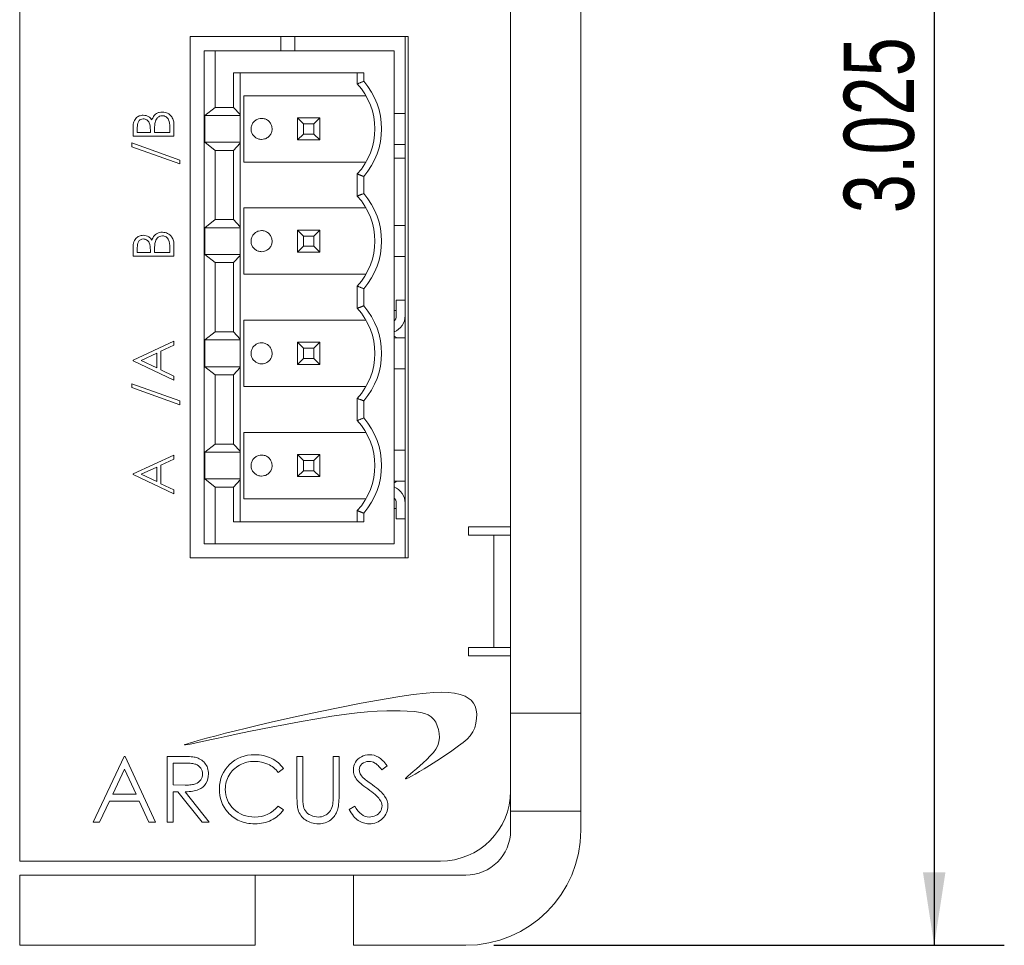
# Model space of a CAD drawing. Header units: inches. Extents: x 0.2 to 16.3, y 0.2 to 11.5.
# Tile 7 of 15: x 8.6 to 10.4, y 5.1 to 6.8. Entities that reach past the tile are written whole.
import ezdxf

# ---------------------------------------------------------------- set-up
doc = ezdxf.new("R2010")
doc.units = ezdxf.units.IN
doc.header["$MEASUREMENT"] = 0
doc.layers.add('FORMAT', color=7, linetype='Continuous')
doc.styles.add('SLDTEXTSTYLE0', font='TXT', dxfattribs={"width": 0.75})
doc.dimstyles.new('SLDDIMSTYLE0', dxfattribs={"dimtxt": 0.125, "dimasz": 0.13, "dimexe": 0, "dimexo": 0.0625, "dimgap": 0.03125, "dimtad": 2, "dimdec": 3, "dimzin": 12, "dimdsep": 46, "dimtxsty": 'Standard', "dimsah": 1, "dimcen": 0.09, "dimadec": 0, "dimazin": 0, "dimtfac": 1, "dimtdec": 3, "dimtofl": 0, "dimtmove": 0, "dimatfit": 3, "dimfxl": 0, "dimtolj": 1, "dimtzin": 12, "dimarcsym": 0})

# ---------------------------------------------------------------- blocks, each defined once
blk = doc.blocks.new('*D13')
at = {"layer": 'FORMAT'}
for p, q in [((9.6523, 8.1634), (10.3573, 8.1634)), ((10.2323, 8.1634), (10.2323, 5.1384)), ((9.4473, 5.1384), (10.3573, 5.1384))]:
    blk.add_line(p, q, dxfattribs=at)
for points in [[(10.2323, 8.1634), (10.2123, 8.0334), (10.2523, 8.0334)], [(10.2323, 5.1384), (10.2523, 5.2684), (10.2123, 5.2684)]]:
    blk.add_solid(points, dxfattribs=at)
at = {"layer": 'FORMAT', "insert": (10.0711, 6.4431), "char_height": 0.125, "attachment_point": 1, "rotation": 90, "style": 'SLDTEXTSTYLE0'}
blk.add_mtext('3.025', dxfattribs=at)

msp = doc.modelspace()

# ---------------------------------------------------------------- linework, layer by layer
at = {"color": 7, "linetype": 'Continuous', "lineweight": 15}
for p, q in [((8.6023, 5.2884), (8.6023, 8.0884)), ((9.4773, 5.5524), (9.4773, 7.7784)), ((9.6023, 5.5524), (9.6023, 7.7784)), ((8.9061, 6.7578), (9.2946, 6.7578)), ((8.9061, 5.829), (8.9061, 6.7578)), ((9.0675, 6.7328), (9.0675, 6.7578)), ((9.0925, 6.7328), (9.0925, 6.7578)), ((9.2893, 5.829), (9.2893, 6.7578)), ((9.2946, 6.7578), (9.2946, 5.829)), ((8.9311, 6.7328), (8.9311, 5.854)), ((8.9507, 6.7328), (8.9311, 6.7328)), ((8.9507, 6.7328), (8.9507, 6.6318)), ((9.2696, 6.7328), (8.9507, 6.7328)), ((9.2696, 6.7328), (9.2696, 5.854)), ((8.9832, 6.6934), (9.2157, 6.6934)), ((8.9832, 6.6934), (8.9832, 6.6318)), ((8.9955, 6.6934), (8.9955, 6.6188)), ((9.2039, 6.6737), (9.2039, 6.6934)), ((9.2157, 6.6934), (9.2157, 6.6782)), ((9.2196, 6.6525), (9.0019, 6.6525)), ((9.0019, 6.6525), (9.0019, 6.5343)), ((8.9321, 6.6172), (8.9507, 6.6318)), ((8.9321, 6.5696), (8.9321, 6.6172)), ((8.9955, 6.6172), (8.9321, 6.6172)), ((8.9507, 6.6318), (8.9832, 6.6318)), ((8.9832, 6.6318), (8.9955, 6.6188)), ((8.9955, 6.6188), (8.9955, 6.6172)), ((8.9955, 6.6172), (8.9955, 6.5696)), ((8.8773, 6.6002), (8.8773, 6.5805)), ((9.0976, 6.6131), (9.1081, 6.6025)), ((9.0976, 6.6131), (9.0976, 6.5737)), ((9.0976, 6.6131), (9.137, 6.6131)), ((9.1081, 6.6025), (9.1081, 6.5843)), ((9.1264, 6.6025), (9.1081, 6.6025)), ((9.137, 6.6131), (9.1264, 6.6025)), ((9.1264, 6.5843), (9.1264, 6.6025)), ((9.137, 6.6131), (9.137, 6.5737)), ((8.8044, 6.5805), (8.8044, 6.5947)), ((8.8119, 6.5959), (8.8119, 6.587)), ((8.8119, 6.587), (8.8352, 6.587)), ((8.8352, 6.587), (8.8352, 6.5914)), ((8.8427, 6.5913), (8.8427, 6.587)), ((8.8427, 6.587), (8.8698, 6.587)), ((8.8698, 6.587), (8.8698, 6.5963)), ((9.0976, 6.5737), (9.1081, 6.5843)), ((9.1081, 6.5843), (9.1264, 6.5843)), ((9.1264, 6.5843), (9.137, 6.5737)), ((8.8025, 6.5683), (8.8876, 6.5378)), ((8.8025, 6.5614), (8.8025, 6.5683)), ((8.8773, 6.5805), (8.8044, 6.5805)), ((8.9507, 6.555), (8.9321, 6.5696)), ((8.9955, 6.5696), (8.9321, 6.5696)), ((8.9955, 6.568), (8.9832, 6.555)), ((8.9955, 6.5696), (8.9955, 6.568)), ((8.9955, 6.568), (8.9955, 6.4188)), ((9.137, 6.5737), (9.0976, 6.5737)), ((8.8876, 6.5309), (8.8025, 6.5614)), ((8.9507, 6.4318), (8.9507, 6.555)), ((8.9832, 6.555), (8.9507, 6.555)), ((8.9832, 6.4318), (8.9832, 6.555)), ((8.8876, 6.5378), (8.8876, 6.5309)), ((9.0019, 6.5343), (9.2196, 6.5343)), ((9.2893, 6.541), (9.2696, 6.541)), ((9.2039, 6.4737), (9.2039, 6.5131)), ((9.2157, 6.5086), (9.2157, 6.4782)), ((9.2196, 6.4525), (9.0019, 6.4525)), ((9.0019, 6.4525), (9.0019, 6.3343)), ((8.9321, 6.4172), (8.9507, 6.4318)), ((8.9507, 6.4318), (8.9832, 6.4318)), ((8.9832, 6.4318), (8.9955, 6.4188)), ((8.9321, 6.3696), (8.9321, 6.4172)), ((8.9955, 6.4172), (8.9321, 6.4172)), ((8.9955, 6.4188), (8.9955, 6.4172)), ((8.9955, 6.4172), (8.9955, 6.3696)), ((9.1081, 6.4025), (9.0976, 6.4131)), ((9.0976, 6.4131), (9.0976, 6.3737)), ((9.137, 6.4131), (9.0976, 6.4131)), ((9.137, 6.4131), (9.1264, 6.4025)), ((9.137, 6.3737), (9.137, 6.4131)), ((9.1081, 6.4025), (9.1081, 6.3843)), ((9.1264, 6.4025), (9.1081, 6.4025)), ((9.1264, 6.4025), (9.1264, 6.3843)), ((8.8044, 6.3664), (8.8044, 6.3806)), ((8.8119, 6.3818), (8.8119, 6.3729)), ((8.8119, 6.3729), (8.8352, 6.3729)), ((8.8352, 6.3729), (8.8352, 6.3773)), ((8.8427, 6.3773), (8.8427, 6.3729)), ((8.8427, 6.3729), (8.8698, 6.3729)), ((8.8698, 6.3729), (8.8698, 6.3822)), ((8.8773, 6.3861), (8.8773, 6.3664)), ((9.1081, 6.3843), (9.0976, 6.3737)), ((9.0976, 6.3737), (9.137, 6.3737)), ((9.1081, 6.3843), (9.1264, 6.3843)), ((9.1264, 6.3843), (9.137, 6.3737)), ((8.8773, 6.3664), (8.8044, 6.3664)), ((8.9507, 6.355), (8.9321, 6.3696)), ((8.9955, 6.3696), (8.9321, 6.3696)), ((8.9507, 6.2318), (8.9507, 6.355)), ((8.9832, 6.355), (8.9507, 6.355)), ((8.9955, 6.368), (8.9832, 6.355)), ((8.9832, 6.2318), (8.9832, 6.355)), ((8.9955, 6.3696), (8.9955, 6.368)), ((8.9955, 6.368), (8.9955, 6.2188)), ((9.0019, 6.3343), (9.2196, 6.3343)), ((9.2039, 6.2737), (9.2039, 6.3131)), ((9.2157, 6.3086), (9.2157, 6.2782)), ((9.2736, 6.2607), (9.2736, 6.2883)), ((9.2736, 6.2883), (9.2893, 6.2883)), ((9.2696, 6.27), (9.2736, 6.27)), ((9.2196, 6.2525), (9.0019, 6.2525)), ((9.0019, 6.2525), (9.0019, 6.1343)), ((8.9321, 6.2172), (8.9507, 6.2318)), ((8.9507, 6.2318), (8.9832, 6.2318)), ((8.9832, 6.2318), (8.9955, 6.2188)), ((8.8044, 6.1813), (8.8773, 6.2149)), ((8.8773, 6.2149), (8.8773, 6.2078)), ((8.9321, 6.1696), (8.9321, 6.2172)), ((8.9955, 6.2172), (8.9321, 6.2172)), ((8.9955, 6.2188), (8.9955, 6.2172)), ((8.9955, 6.2172), (8.9955, 6.1696)), ((9.0976, 6.2131), (9.1081, 6.2025)), ((9.0976, 6.2131), (9.0976, 6.1737)), ((9.137, 6.2131), (9.0976, 6.2131)), ((9.137, 6.2131), (9.1264, 6.2025)), ((9.137, 6.1737), (9.137, 6.2131)), ((8.8773, 6.2078), (8.8539, 6.197)), ((8.8539, 6.197), (8.8539, 6.164)), ((9.1081, 6.2025), (9.1081, 6.1843)), ((9.1264, 6.2025), (9.1081, 6.2025)), ((9.1264, 6.1843), (9.1264, 6.2025)), ((8.8044, 6.1803), (8.8044, 6.1813)), ((8.8773, 6.1458), (8.8044, 6.1803)), ((8.8465, 6.1936), (8.8186, 6.1807)), ((8.8186, 6.1807), (8.8465, 6.1675)), ((8.8465, 6.1675), (8.8465, 6.1936)), ((9.1081, 6.1843), (9.0976, 6.1737)), ((9.1081, 6.1843), (9.1264, 6.1843)), ((9.1264, 6.1843), (9.137, 6.1737)), ((8.8539, 6.164), (8.8773, 6.1529)), ((8.9507, 6.155), (8.9321, 6.1696)), ((8.9955, 6.1696), (8.9321, 6.1696)), ((8.9955, 6.168), (8.9832, 6.155)), ((8.9955, 6.1696), (8.9955, 6.168)), ((8.9955, 6.168), (8.9955, 6.0188)), ((9.0976, 6.1737), (9.137, 6.1737)), ((8.8773, 6.1529), (8.8773, 6.1458)), ((8.9507, 6.0318), (8.9507, 6.155)), ((8.9832, 6.155), (8.9507, 6.155)), ((8.9832, 6.0318), (8.9832, 6.155)), ((8.8025, 6.1392), (8.8876, 6.1087)), ((8.8025, 6.1323), (8.8025, 6.1392)), ((8.8876, 6.1018), (8.8025, 6.1323)), ((9.0019, 6.1343), (9.2196, 6.1343)), ((8.8876, 6.1087), (8.8876, 6.1018)), ((9.2039, 6.0737), (9.2039, 6.1131)), ((9.2157, 6.1086), (9.2157, 6.0782)), ((9.2196, 6.0525), (9.0019, 6.0525)), ((9.0019, 6.0525), (9.0019, 5.9343)), ((8.9321, 6.0172), (8.9507, 6.0318)), ((8.9507, 6.0318), (8.9832, 6.0318)), ((8.9832, 6.0318), (8.9955, 6.0188)), ((8.8044, 5.9784), (8.8773, 6.0121)), ((8.8773, 6.005), (8.8539, 5.9942)), ((8.8773, 6.0121), (8.8773, 6.005)), ((8.9321, 5.9696), (8.9321, 6.0172)), ((8.9321, 6.0172), (8.9955, 6.0172)), ((8.9955, 6.0188), (8.9955, 6.0172)), ((8.9955, 6.0172), (8.9955, 5.9696)), ((9.0976, 6.0131), (9.1081, 6.0025)), ((9.0976, 6.0131), (9.0976, 5.9737)), ((9.137, 6.0131), (9.0976, 6.0131)), ((9.1081, 6.0025), (9.1081, 5.9843)), ((9.1264, 6.0025), (9.1081, 6.0025)), ((9.137, 6.0131), (9.1264, 6.0025)), ((9.1264, 5.9843), (9.1264, 6.0025)), ((9.137, 5.9737), (9.137, 6.0131)), ((8.8465, 5.9907), (8.8186, 5.9779)), ((8.8465, 5.9647), (8.8465, 5.9907)), ((8.8539, 5.9942), (8.8539, 5.9611)), ((8.8044, 5.9775), (8.8044, 5.9784)), ((8.8773, 5.9429), (8.8044, 5.9775)), ((8.8186, 5.9779), (8.8465, 5.9647)), ((8.9507, 5.955), (8.9321, 5.9696)), ((8.9321, 5.9696), (8.9955, 5.9696)), ((8.9955, 5.968), (8.9832, 5.955)), ((8.9955, 5.9696), (8.9955, 5.968)), ((8.9955, 5.968), (8.9955, 5.8934)), ((9.1081, 5.9843), (9.0976, 5.9737)), ((9.137, 5.9737), (9.0976, 5.9737)), ((9.1081, 5.9843), (9.1264, 5.9843)), ((9.1264, 5.9843), (9.137, 5.9737)), ((8.8539, 5.9611), (8.8773, 5.95)), ((8.8773, 5.95), (8.8773, 5.9429)), ((8.9507, 5.955), (8.9507, 5.854)), ((8.9832, 5.955), (8.9507, 5.955)), ((8.9832, 5.955), (8.9832, 5.8934)), ((9.0019, 5.9343), (9.2196, 5.9343)), ((9.2736, 5.9168), (9.2696, 5.9168)), ((9.2736, 5.8985), (9.2736, 5.9261)), ((9.2039, 5.8934), (9.2039, 5.9131)), ((9.2157, 5.9086), (9.2157, 5.8934)), ((9.2893, 5.8985), (9.2736, 5.8985)), ((9.2157, 5.8934), (8.9832, 5.8934)), ((9.4023, 5.8844), (9.4773, 5.8844)), ((9.4023, 5.8694), (9.4023, 5.8844)), ((9.4173, 5.8694), (9.4023, 5.8694)), ((9.4173, 5.8694), (9.4473, 5.8694)), ((9.4473, 5.8694), (9.4773, 5.8694)), ((9.4473, 5.6694), (9.4473, 5.8694)), ((9.4773, 5.6694), (9.4773, 5.8694)), ((8.9311, 5.854), (8.9507, 5.854)), ((9.2696, 5.854), (8.9507, 5.854)), ((9.2946, 5.829), (8.9061, 5.829)), ((9.4023, 5.6544), (9.4023, 5.6694)), ((9.4023, 5.6694), (9.4173, 5.6694)), ((9.4473, 5.6694), (9.4173, 5.6694)), ((9.4473, 5.6694), (9.4773, 5.6694)), ((9.4773, 5.6544), (9.4023, 5.6544)), ((9.2798, 5.5817), (9.2553, 5.5777)), ((9.3037, 5.5853), (9.2798, 5.5817)), ((9.3266, 5.5879), (9.3037, 5.5853)), ((9.3405, 5.589), (9.3266, 5.5879)), ((9.3536, 5.5894), (9.3405, 5.589)), ((9.3659, 5.589), (9.3536, 5.5894)), ((9.3771, 5.5878), (9.3659, 5.589)), ((9.3873, 5.5856), (9.3771, 5.5878)), ((9.3961, 5.5823), (9.3873, 5.5856)), ((9.4019, 5.579), (9.3961, 5.5823)), ((9.2112, 5.5697), (9.1672, 5.5612)), ((9.2553, 5.5777), (9.2112, 5.5697)), ((9.4069, 5.575), (9.4019, 5.579)), ((9.4109, 5.5702), (9.4069, 5.575)), ((9.414, 5.5646), (9.4109, 5.5702)), ((9.416, 5.558), (9.414, 5.5646)), ((9.0987, 5.5468), (9.0742, 5.5414)), ((9.1239, 5.5523), (9.0987, 5.5468)), ((9.1672, 5.5612), (9.1239, 5.5523)), ((9.1317, 5.5423), (9.1588, 5.5466)), ((9.1588, 5.5466), (9.1848, 5.5503)), ((9.1848, 5.5503), (9.204, 5.5527)), ((9.204, 5.5527), (9.2222, 5.5544)), ((9.2222, 5.5544), (9.2396, 5.5557)), ((9.2396, 5.5557), (9.2567, 5.5563)), ((9.2567, 5.5563), (9.2685, 5.5564)), ((9.2685, 5.5564), (9.2805, 5.5563)), ((9.2805, 5.5563), (9.2927, 5.5559)), ((9.2927, 5.5559), (9.3052, 5.5551)), ((9.3052, 5.5551), (9.3171, 5.5534)), ((9.3171, 5.5534), (9.324, 5.5517)), ((9.324, 5.5517), (9.3302, 5.5492)), ((9.3302, 5.5492), (9.3357, 5.5457)), ((9.3357, 5.5457), (9.3406, 5.5408)), ((9.4169, 5.5506), (9.416, 5.558)), ((9.4168, 5.5425), (9.4169, 5.5506)), ((9.6023, 5.5524), (9.4773, 5.5524)), ((9.4773, 5.3774), (9.4773, 5.5524)), ((9.6023, 5.3774), (9.6023, 5.5524)), ((9.0281, 5.5307), (9.0068, 5.5256)), ((9.0506, 5.536), (9.0281, 5.5307)), ((9.0742, 5.5414), (9.0506, 5.536)), ((9.0537, 5.5279), (9.0759, 5.5322)), ((9.0759, 5.5322), (9.1039, 5.5374)), ((9.1039, 5.5374), (9.1317, 5.5423)), ((9.3406, 5.5408), (9.3438, 5.5358)), ((9.3438, 5.5358), (9.3466, 5.5297)), ((9.3466, 5.5297), (9.3486, 5.5228)), ((9.4134, 5.5262), (9.4156, 5.5342)), ((9.4156, 5.5342), (9.4168, 5.5425)), ((8.9526, 5.512), (8.9379, 5.5082)), ((8.9691, 5.5162), (8.9526, 5.512)), ((8.9559, 5.5075), (8.9721, 5.511)), ((8.9872, 5.5208), (8.9691, 5.5162)), ((8.9721, 5.511), (8.9909, 5.515)), ((9.0068, 5.5256), (8.9872, 5.5208)), ((8.9909, 5.515), (9.0109, 5.5192)), ((9.0109, 5.5192), (9.0319, 5.5235)), ((9.0319, 5.5235), (9.0537, 5.5279)), ((9.3486, 5.5228), (9.3499, 5.5157)), ((9.3499, 5.5157), (9.3504, 5.5088)), ((9.3996, 5.5058), (9.4054, 5.512)), ((9.4054, 5.512), (9.4101, 5.5189)), ((9.4101, 5.5189), (9.4134, 5.5262)), ((8.8963, 5.4958), (8.8962, 5.4957)), ((8.8962, 5.4957), (8.8962, 5.4956)), ((8.8962, 5.4956), (8.8962, 5.4955)), ((8.8962, 5.4955), (8.8965, 5.4955)), ((8.8966, 5.496), (8.8963, 5.4958)), ((8.8965, 5.4955), (8.8969, 5.4955)), ((8.8978, 5.4965), (8.8966, 5.496)), ((8.8969, 5.4955), (8.8981, 5.4956)), ((8.8996, 5.4971), (8.8978, 5.4965)), ((8.8981, 5.4956), (8.9013, 5.4961)), ((8.9028, 5.4982), (8.8996, 5.4971)), ((8.9013, 5.4961), (8.906, 5.497)), ((8.907, 5.4995), (8.9028, 5.4982)), ((8.906, 5.497), (8.9121, 5.4982)), ((8.913, 5.5013), (8.907, 5.4995)), ((8.9121, 5.4982), (8.9195, 5.4997)), ((8.9202, 5.5033), (8.913, 5.5013)), ((8.9195, 5.4997), (8.9282, 5.5016)), ((8.9285, 5.5056), (8.9202, 5.5033)), ((8.9282, 5.5016), (8.9412, 5.5044)), ((8.9379, 5.5082), (8.9285, 5.5056)), ((8.9412, 5.5044), (8.9559, 5.5075)), ((9.3474, 5.4943), (9.3441, 5.4881)), ((9.3496, 5.5011), (9.3474, 5.4943)), ((9.3504, 5.5088), (9.3496, 5.5011)), ((9.3725, 5.4852), (9.3844, 5.4937)), ((9.3844, 5.4937), (9.3926, 5.4998)), ((9.3926, 5.4998), (9.3996, 5.5058)), ((9.0023, 5.4757), (8.9966, 5.4737)), ((9.0084, 5.477), (9.0023, 5.4757)), ((9.0147, 5.4778), (9.0084, 5.477)), ((9.0214, 5.4781), (9.0147, 5.4778)), ((9.0254, 5.478), (9.0214, 5.4781)), ((9.0293, 5.4777), (9.0254, 5.478)), ((9.0332, 5.4772), (9.0293, 5.4777)), ((9.0369, 5.4765), (9.0332, 5.4772)), ((9.0405, 5.4756), (9.0369, 5.4765)), ((9.0441, 5.4745), (9.0405, 5.4756)), ((9.2147, 5.4761), (9.2113, 5.4745)), ((9.2183, 5.4772), (9.2147, 5.4761)), ((9.2221, 5.4779), (9.2183, 5.4772)), ((9.226, 5.4781), (9.2221, 5.4779)), ((9.2301, 5.4779), (9.226, 5.4781)), ((9.2341, 5.4771), (9.2301, 5.4779)), ((9.2379, 5.4757), (9.2341, 5.4771)), ((9.2417, 5.4739), (9.2379, 5.4757)), ((9.3342, 5.476), (9.328, 5.4698)), ((9.3396, 5.482), (9.3342, 5.476)), ((9.3441, 5.4881), (9.3396, 5.482)), ((9.346, 5.4674), (9.3595, 5.4763)), ((9.3595, 5.4763), (9.3725, 5.4852)), ((8.7887, 5.4751), (8.7331, 5.358)), ((8.7902, 5.4751), (8.7887, 5.4751)), ((8.8442, 5.358), (8.7902, 5.4751)), ((8.8887, 5.4751), (8.8652, 5.4751)), ((8.8652, 5.4751), (8.8652, 5.358)), ((8.8757, 5.4631), (8.8757, 5.4241)), ((8.8977, 5.4631), (8.8757, 5.4631)), ((8.8934, 5.4751), (8.8887, 5.4751)), ((8.8977, 5.475), (8.8934, 5.4751)), ((8.9016, 5.4749), (8.8977, 5.475)), ((8.9008, 5.4631), (8.8977, 5.4631)), ((8.9036, 5.463), (8.9008, 5.4631)), ((8.9051, 5.4747), (8.9016, 5.4749)), ((8.9063, 5.4628), (8.9036, 5.463)), ((8.9082, 5.4745), (8.9051, 5.4747)), ((8.9087, 5.4626), (8.9063, 5.4628)), ((8.9109, 5.4742), (8.9082, 5.4745)), ((8.9108, 5.4623), (8.9087, 5.4626)), ((8.9128, 5.462), (8.9108, 5.4623)), ((8.9133, 5.4739), (8.9109, 5.4742)), ((8.9145, 5.4615), (8.9128, 5.462)), ((8.9152, 5.4735), (8.9133, 5.4739)), ((8.916, 5.4611), (8.9145, 5.4615)), ((8.9178, 5.4729), (8.9152, 5.4735)), ((8.9186, 5.4599), (8.916, 5.4611)), ((8.9202, 5.472), (8.9178, 5.4729)), ((8.921, 5.4584), (8.9186, 5.4599)), ((8.9225, 5.471), (8.9202, 5.472)), ((8.9231, 5.4565), (8.921, 5.4584)), ((8.9247, 5.4698), (8.9225, 5.471)), ((8.9268, 5.4684), (8.9247, 5.4698)), ((8.9287, 5.4668), (8.9268, 5.4684)), ((8.9306, 5.4651), (8.9287, 5.4668)), ((8.9322, 5.4632), (8.9306, 5.4651)), ((8.9338, 5.4612), (8.9322, 5.4632)), ((8.9351, 5.459), (8.9338, 5.4612)), ((8.9363, 5.4568), (8.9351, 5.459)), ((8.9763, 5.4606), (8.9721, 5.456)), ((8.981, 5.4647), (8.9763, 5.4606)), ((8.9859, 5.4683), (8.981, 5.4647)), ((8.9911, 5.4713), (8.9859, 5.4683)), ((8.9966, 5.4737), (8.9911, 5.4713)), ((8.9914, 5.4577), (8.9943, 5.4595)), ((8.9943, 5.4595), (8.9974, 5.461)), ((8.9974, 5.461), (9.0005, 5.4624)), ((9.0005, 5.4624), (9.0037, 5.4635)), ((9.0037, 5.4635), (9.007, 5.4645)), ((9.007, 5.4645), (9.0103, 5.4652)), ((9.0103, 5.4652), (9.0137, 5.4657)), ((9.0137, 5.4657), (9.0172, 5.466)), ((9.0172, 5.466), (9.0207, 5.4661)), ((9.0207, 5.4661), (9.0271, 5.4658)), ((9.0271, 5.4658), (9.0332, 5.4649)), ((9.0332, 5.4649), (9.039, 5.4633)), ((9.039, 5.4633), (9.0446, 5.4611)), ((9.0475, 5.4732), (9.0441, 5.4745)), ((9.0446, 5.4611), (9.0473, 5.4598)), ((9.0473, 5.4598), (9.0499, 5.4584)), ((9.0508, 5.4717), (9.0475, 5.4732)), ((9.0499, 5.4584), (9.0523, 5.4568)), ((9.0541, 5.47), (9.0508, 5.4717)), ((9.0571, 5.4681), (9.0541, 5.47)), ((9.0601, 5.4661), (9.0571, 5.4681)), ((9.0628, 5.464), (9.0601, 5.4661)), ((9.0655, 5.4616), (9.0628, 5.464)), ((9.068, 5.4591), (9.0655, 5.4616)), ((9.0703, 5.4565), (9.068, 5.4591)), ((9.107, 5.4751), (9.0965, 5.4751)), ((9.0965, 5.4751), (9.0965, 5.4044)), ((9.107, 5.402), (9.107, 5.4751)), ((9.1716, 5.4751), (9.1611, 5.4751)), ((9.1611, 5.4751), (9.1611, 5.405)), ((9.1716, 5.4044), (9.1716, 5.4751)), ((9.198, 5.4581), (9.1973, 5.4545)), ((9.1992, 5.4614), (9.198, 5.4581)), ((9.2008, 5.4647), (9.1992, 5.4614)), ((9.2029, 5.4676), (9.2008, 5.4647)), ((9.2053, 5.4703), (9.2029, 5.4676)), ((9.2081, 5.4725), (9.2053, 5.4703)), ((9.2113, 5.4745), (9.2081, 5.4725)), ((9.2088, 5.4571), (9.2103, 5.4596)), ((9.2103, 5.4596), (9.2124, 5.4618)), ((9.2124, 5.4618), (9.215, 5.4637)), ((9.215, 5.4637), (9.2179, 5.465)), ((9.2179, 5.465), (9.2212, 5.4659)), ((9.2212, 5.4659), (9.2248, 5.4661)), ((9.2248, 5.4661), (9.2277, 5.4659)), ((9.2277, 5.4659), (9.2304, 5.4654)), ((9.2304, 5.4654), (9.2331, 5.4645)), ((9.2331, 5.4645), (9.2356, 5.4632)), ((9.2356, 5.4632), (9.2369, 5.4624)), ((9.2369, 5.4624), (9.2382, 5.4613)), ((9.2382, 5.4613), (9.2397, 5.4601)), ((9.2397, 5.4601), (9.2411, 5.4587)), ((9.2411, 5.4587), (9.2427, 5.4571)), ((9.2435, 5.4727), (9.2417, 5.4739)), ((9.2454, 5.4713), (9.2435, 5.4727)), ((9.2473, 5.4697), (9.2454, 5.4713)), ((9.2492, 5.4679), (9.2473, 5.4697)), ((9.2477, 5.4511), (9.2572, 5.4583)), ((9.2512, 5.4658), (9.2492, 5.4679)), ((9.2531, 5.4635), (9.2512, 5.4658)), ((9.2551, 5.461), (9.2531, 5.4635)), ((9.2572, 5.4583), (9.2551, 5.461)), ((9.3153, 5.4582), (9.3093, 5.453)), ((9.3214, 5.4637), (9.3153, 5.4582)), ((9.328, 5.4698), (9.3214, 5.4637)), ((9.3235, 5.4532), (9.3326, 5.4589)), ((9.3326, 5.4589), (9.346, 5.4674)), ((8.7893, 5.4523), (8.7681, 5.4076)), ((8.8099, 5.4076), (8.7893, 5.4523)), ((8.9249, 5.4543), (8.9231, 5.4565)), ((8.9264, 5.4519), (8.9249, 5.4543)), ((8.9275, 5.4493), (8.9264, 5.4519)), ((8.9281, 5.4466), (8.9275, 5.4493)), ((8.9275, 5.4382), (8.9281, 5.4409)), ((8.9283, 5.4438), (8.9281, 5.4466)), ((8.9281, 5.4409), (8.9283, 5.4438)), ((8.9372, 5.4544), (8.9363, 5.4568)), ((8.9379, 5.4519), (8.9372, 5.4544)), ((8.9384, 5.4493), (8.9379, 5.4519)), ((8.9387, 5.4466), (8.9384, 5.4493)), ((8.9385, 5.4391), (8.9388, 5.4438)), ((8.9388, 5.4438), (8.9387, 5.4466)), ((8.9628, 5.4409), (8.9609, 5.4354)), ((8.9654, 5.4462), (8.9628, 5.4409)), ((8.9684, 5.4513), (8.9654, 5.4462)), ((8.9721, 5.456), (8.9684, 5.4513)), ((8.9739, 5.4388), (8.9755, 5.4416)), ((8.9755, 5.4416), (8.9773, 5.4443)), ((8.9773, 5.4443), (8.9792, 5.4469)), ((8.9792, 5.4469), (8.9813, 5.4494)), ((8.9813, 5.4494), (8.9836, 5.4517)), ((8.9836, 5.4517), (8.986, 5.4538)), ((8.986, 5.4538), (8.9886, 5.4559)), ((8.9886, 5.4559), (8.9914, 5.4577)), ((9.0523, 5.4568), (9.0547, 5.455)), ((9.0547, 5.455), (9.057, 5.4531)), ((9.057, 5.4531), (9.0592, 5.4511)), ((9.0592, 5.4511), (9.0613, 5.4489)), ((9.0613, 5.4489), (9.0633, 5.4466)), ((9.0633, 5.4466), (9.0725, 5.4536)), ((9.0725, 5.4536), (9.0703, 5.4565)), ((9.1973, 5.4545), (9.1971, 5.4508)), ((9.1971, 5.4508), (9.1972, 5.4484)), ((9.1972, 5.4484), (9.1975, 5.4461)), ((9.1975, 5.4461), (9.198, 5.4438)), ((9.198, 5.4438), (9.1987, 5.4416)), ((9.1987, 5.4416), (9.1996, 5.4393)), ((9.2076, 5.4513), (9.2079, 5.4543)), ((9.2077, 5.4494), (9.2076, 5.4513)), ((9.208, 5.4476), (9.2077, 5.4494)), ((9.2079, 5.4543), (9.2088, 5.4571)), ((9.2085, 5.4457), (9.208, 5.4476)), ((9.2092, 5.4439), (9.2085, 5.4457)), ((9.2103, 5.4421), (9.2092, 5.4439)), ((9.2116, 5.4402), (9.2103, 5.4421)), ((9.2427, 5.4571), (9.2443, 5.4553)), ((9.2443, 5.4553), (9.2459, 5.4533)), ((9.2459, 5.4533), (9.2477, 5.4511)), ((9.2947, 5.4404), (9.2917, 5.4377)), ((9.2988, 5.444), (9.2947, 5.4404)), ((9.3037, 5.4482), (9.2988, 5.444)), ((9.3009, 5.4399), (9.3074, 5.4435)), ((9.3093, 5.453), (9.3037, 5.4482)), ((9.3074, 5.4435), (9.315, 5.448)), ((9.315, 5.448), (9.3235, 5.4532)), ((8.8757, 5.4241), (8.8972, 5.4239)), ((8.8972, 5.4239), (8.9002, 5.4239)), ((8.9002, 5.4239), (8.903, 5.424)), ((8.903, 5.424), (8.9056, 5.4242)), ((8.9056, 5.4242), (8.908, 5.4244)), ((8.908, 5.4244), (8.9102, 5.4248)), ((8.9102, 5.4248), (8.9122, 5.4251)), ((8.9122, 5.4251), (8.914, 5.4256)), ((8.914, 5.4256), (8.9156, 5.4261)), ((8.9156, 5.4261), (8.9184, 5.4274)), ((8.9184, 5.4274), (8.921, 5.4289)), ((8.921, 5.4289), (8.9231, 5.4309)), ((8.9231, 5.4309), (8.9249, 5.4331)), ((8.9249, 5.4331), (8.9264, 5.4356)), ((8.9264, 5.4356), (8.9275, 5.4382)), ((8.9286, 5.4205), (8.9316, 5.4235)), ((8.9316, 5.4235), (8.9342, 5.4269)), ((8.9342, 5.4269), (8.9362, 5.4307)), ((8.9362, 5.4307), (8.9377, 5.4348)), ((8.9377, 5.4348), (8.9385, 5.4391)), ((8.9586, 5.4236), (8.9583, 5.4172)), ((8.9595, 5.4296), (8.9586, 5.4236)), ((8.9609, 5.4354), (8.9595, 5.4296)), ((8.9689, 5.4199), (8.9693, 5.4233)), ((8.9693, 5.4233), (8.9698, 5.4265)), ((8.9698, 5.4265), (8.9705, 5.4297)), ((8.9705, 5.4297), (8.9715, 5.4328)), ((8.9715, 5.4328), (8.9726, 5.4359)), ((8.9726, 5.4359), (8.9739, 5.4388)), ((9.1996, 5.4393), (9.2008, 5.4372)), ((9.2008, 5.4372), (9.2021, 5.4351)), ((9.2021, 5.4351), (9.2036, 5.433)), ((9.2036, 5.433), (9.2048, 5.4317)), ((9.2048, 5.4317), (9.2062, 5.4301)), ((9.2062, 5.4301), (9.2081, 5.4284)), ((9.2081, 5.4284), (9.2103, 5.4265)), ((9.2103, 5.4265), (9.2129, 5.4244)), ((9.2133, 5.4382), (9.2116, 5.4402)), ((9.2129, 5.4244), (9.2158, 5.4222)), ((9.2153, 5.4362), (9.2133, 5.4382)), ((9.2161, 5.4355), (9.2153, 5.4362)), ((9.2172, 5.4346), (9.2161, 5.4355)), ((9.2187, 5.4335), (9.2172, 5.4346)), ((9.2205, 5.4321), (9.2187, 5.4335)), ((9.2226, 5.4305), (9.2205, 5.4321)), ((9.2251, 5.4288), (9.2226, 5.4305)), ((9.2279, 5.4267), (9.2251, 5.4288)), ((9.2311, 5.4245), (9.2279, 5.4267)), ((9.2349, 5.4217), (9.2311, 5.4245)), ((9.29, 5.4357), (9.2899, 5.4353)), ((9.2899, 5.4353), (9.2899, 5.4352)), ((9.2899, 5.4352), (9.29, 5.4351)), ((9.2906, 5.4365), (9.29, 5.4357)), ((9.29, 5.4351), (9.2904, 5.435)), ((9.2904, 5.435), (9.2909, 5.4351)), ((9.2917, 5.4377), (9.2906, 5.4365)), ((9.2909, 5.4351), (9.2922, 5.4355)), ((9.2922, 5.4355), (9.2956, 5.4371)), ((9.2956, 5.4371), (9.3009, 5.4399)), ((8.7681, 5.4076), (8.8099, 5.4076)), ((8.8757, 5.358), (8.8757, 5.4121)), ((8.8757, 5.4121), (8.8843, 5.4121)), ((8.8843, 5.4121), (8.9273, 5.358)), ((8.9403, 5.358), (8.8973, 5.4121)), ((8.8973, 5.4121), (8.901, 5.4121)), ((8.901, 5.4121), (8.9044, 5.4123)), ((8.9044, 5.4123), (8.9077, 5.4126)), ((8.9077, 5.4126), (8.9108, 5.413)), ((8.9108, 5.413), (8.9136, 5.4136)), ((8.9136, 5.4136), (8.9163, 5.4142)), ((8.9163, 5.4142), (8.9187, 5.415)), ((8.9187, 5.415), (8.921, 5.4159)), ((8.921, 5.4159), (8.925, 5.4179)), ((8.925, 5.4179), (8.9286, 5.4205)), ((8.9583, 5.4172), (8.9586, 5.4112)), ((8.9586, 5.4112), (8.9593, 5.4055)), ((8.9593, 5.4055), (8.9604, 5.3999)), ((8.9688, 5.4164), (8.9689, 5.4199)), ((8.9691, 5.4113), (8.9688, 5.4164)), ((8.9698, 5.4063), (8.9691, 5.4113)), ((8.9709, 5.4016), (8.9698, 5.4063)), ((9.2158, 5.4222), (9.2191, 5.4197)), ((9.2191, 5.4197), (9.2228, 5.417)), ((9.2228, 5.417), (9.2265, 5.4144)), ((9.2265, 5.4144), (9.2299, 5.4118)), ((9.2299, 5.4118), (9.233, 5.4093)), ((9.233, 5.4093), (9.2358, 5.4069)), ((9.2384, 5.419), (9.2349, 5.4217)), ((9.2358, 5.4069), (9.2383, 5.4046)), ((9.2415, 5.4164), (9.2384, 5.419)), ((9.2444, 5.4138), (9.2415, 5.4164)), ((9.247, 5.4114), (9.2444, 5.4138)), ((9.2492, 5.409), (9.247, 5.4114)), ((9.2512, 5.4066), (9.2492, 5.409)), ((9.2528, 5.4044), (9.2512, 5.4066)), ((8.7446, 5.358), (8.7624, 5.3955)), ((8.7624, 5.3955), (8.8155, 5.3955)), ((8.8155, 5.3955), (8.8328, 5.358)), ((8.9604, 5.3999), (8.962, 5.3946)), ((8.962, 5.3946), (8.9641, 5.3895)), ((8.9641, 5.3895), (8.9667, 5.3846)), ((8.9726, 5.3971), (8.9709, 5.4016)), ((8.9747, 5.3928), (8.9726, 5.3971)), ((8.9772, 5.3887), (8.9747, 5.3928)), ((8.9803, 5.3848), (8.9772, 5.3887)), ((9.0965, 5.4044), (9.0965, 5.4001)), ((9.0965, 5.4001), (9.0966, 5.3962)), ((9.0966, 5.3962), (9.0968, 5.3926)), ((9.0968, 5.3926), (9.097, 5.3893)), ((9.097, 5.3893), (9.0973, 5.3864)), ((9.107, 5.3993), (9.107, 5.402)), ((9.1071, 5.3969), (9.107, 5.3993)), ((9.1071, 5.3948), (9.1071, 5.3969)), ((9.1072, 5.393), (9.1071, 5.3948)), ((9.1073, 5.3915), (9.1072, 5.393)), ((9.1073, 5.3903), (9.1073, 5.3915)), ((9.1075, 5.3894), (9.1073, 5.3903)), ((9.1081, 5.3861), (9.1075, 5.3894)), ((9.1601, 5.388), (9.1599, 5.3868)), ((9.1604, 5.3896), (9.1601, 5.388)), ((9.1606, 5.3914), (9.1604, 5.3896)), ((9.1607, 5.3935), (9.1606, 5.3914)), ((9.1609, 5.3959), (9.1607, 5.3935)), ((9.161, 5.3987), (9.1609, 5.3959)), ((9.1611, 5.405), (9.161, 5.4017)), ((9.161, 5.4017), (9.161, 5.3987)), ((9.1704, 5.3871), (9.1708, 5.3902)), ((9.1708, 5.3902), (9.1711, 5.3935)), ((9.1711, 5.3935), (9.1714, 5.3969)), ((9.1714, 5.3969), (9.1715, 5.4006)), ((9.1715, 5.4006), (9.1716, 5.4044)), ((9.2383, 5.4046), (9.2405, 5.4024)), ((9.2405, 5.4024), (9.2424, 5.4004)), ((9.2424, 5.4004), (9.2439, 5.3984)), ((9.2439, 5.3984), (9.2458, 5.3955)), ((9.2458, 5.3955), (9.2471, 5.3927)), ((9.2471, 5.3927), (9.2479, 5.3898)), ((9.2479, 5.3898), (9.2481, 5.3869)), ((9.2554, 5.4), (9.2528, 5.4044)), ((9.2572, 5.3956), (9.2554, 5.4)), ((9.2583, 5.3911), (9.2572, 5.3956)), ((9.2587, 5.3867), (9.2583, 5.3911)), ((8.9667, 5.3846), (8.9697, 5.3799)), ((8.9697, 5.3799), (8.9732, 5.3755)), ((8.9732, 5.3755), (8.9754, 5.373)), ((8.9754, 5.373), (8.9778, 5.3707)), ((8.9778, 5.3707), (8.9803, 5.3685)), ((8.9838, 5.3812), (8.9803, 5.3848)), ((8.9876, 5.3779), (8.9838, 5.3812)), ((8.9917, 5.375), (8.9876, 5.3779)), ((8.9961, 5.3725), (8.9917, 5.375)), ((9.0006, 5.3706), (8.9961, 5.3725)), ((9.0055, 5.369), (9.0006, 5.3706)), ((9.0444, 5.3719), (9.039, 5.3698)), ((9.0495, 5.3746), (9.0444, 5.3719)), ((9.0543, 5.378), (9.0495, 5.3746)), ((9.0589, 5.382), (9.0543, 5.378)), ((9.0633, 5.3865), (9.0589, 5.382)), ((9.0627, 5.3692), (9.0653, 5.3715)), ((9.0725, 5.3796), (9.0633, 5.3865)), ((9.0653, 5.3715), (9.0678, 5.374)), ((9.0678, 5.374), (9.0702, 5.3767)), ((9.0702, 5.3767), (9.0725, 5.3796)), ((9.0973, 5.3864), (9.0977, 5.3838)), ((9.0977, 5.3838), (9.0981, 5.3816)), ((9.0981, 5.3816), (9.0986, 5.3797)), ((9.0986, 5.3797), (9.0995, 5.377)), ((9.0995, 5.377), (9.1006, 5.3744)), ((9.1006, 5.3744), (9.102, 5.3719)), ((9.102, 5.3719), (9.1035, 5.3696)), ((9.1089, 5.3831), (9.1081, 5.3861)), ((9.1101, 5.3803), (9.1089, 5.3831)), ((9.1115, 5.3779), (9.1101, 5.3803)), ((9.1133, 5.3757), (9.1115, 5.3779)), ((9.1156, 5.3736), (9.1133, 5.3757)), ((9.1182, 5.3718), (9.1156, 5.3736)), ((9.1213, 5.3701), (9.1182, 5.3718)), ((9.1246, 5.3688), (9.1213, 5.3701)), ((9.1483, 5.3708), (9.1457, 5.3695)), ((9.1506, 5.3724), (9.1483, 5.3708)), ((9.1527, 5.3742), (9.1506, 5.3724)), ((9.1546, 5.3763), (9.1527, 5.3742)), ((9.1563, 5.3785), (9.1546, 5.3763)), ((9.1577, 5.3811), (9.1563, 5.3785)), ((9.1589, 5.3838), (9.1577, 5.3811)), ((9.1599, 5.3868), (9.1589, 5.3838)), ((9.1642, 5.37), (9.1655, 5.3721)), ((9.1655, 5.3721), (9.1667, 5.3743)), ((9.1667, 5.3743), (9.1678, 5.3766)), ((9.1678, 5.3766), (9.1686, 5.379)), ((9.1686, 5.379), (9.1693, 5.3815)), ((9.1693, 5.3815), (9.1699, 5.3842)), ((9.1699, 5.3842), (9.1704, 5.3871)), ((9.1995, 5.3865), (9.1896, 5.3806)), ((9.1896, 5.3806), (9.1915, 5.3773)), ((9.1915, 5.3773), (9.1934, 5.3742)), ((9.1934, 5.3742), (9.1953, 5.3714)), ((9.1953, 5.3714), (9.1973, 5.3688)), ((9.2023, 5.382), (9.1995, 5.3865)), ((9.2053, 5.378), (9.2023, 5.382)), ((9.2083, 5.3746), (9.2053, 5.378)), ((9.2115, 5.3719), (9.2083, 5.3746)), ((9.2147, 5.3698), (9.2115, 5.3719)), ((9.2395, 5.3712), (9.2369, 5.3697)), ((9.2418, 5.3729), (9.2395, 5.3712)), ((9.2437, 5.3749), (9.2418, 5.3729)), ((9.2453, 5.3771), (9.2437, 5.3749)), ((9.2465, 5.3794), (9.2453, 5.3771)), ((9.2474, 5.3818), (9.2465, 5.3794)), ((9.248, 5.3843), (9.2474, 5.3818)), ((9.2481, 5.3869), (9.248, 5.3843)), ((9.2532, 5.3694), (9.2549, 5.372)), ((9.2549, 5.372), (9.2562, 5.3747)), ((9.2562, 5.3747), (9.2573, 5.3776)), ((9.2573, 5.3776), (9.258, 5.3805)), ((9.258, 5.3805), (9.2585, 5.3836)), ((9.2585, 5.3836), (9.2587, 5.3867)), ((9.4773, 5.3434), (9.4773, 5.3774)), ((9.6023, 5.3774), (9.4773, 5.3774)), ((9.6023, 5.3774), (9.6023, 5.3434)), ((8.7331, 5.358), (8.7446, 5.358)), ((8.8328, 5.358), (8.8442, 5.358)), ((8.8652, 5.358), (8.8757, 5.358)), ((8.9273, 5.358), (8.9403, 5.358)), ((8.9803, 5.3685), (8.9828, 5.3665)), ((8.9828, 5.3665), (8.9855, 5.3647)), ((8.9855, 5.3647), (8.9883, 5.363)), ((8.9883, 5.363), (8.9911, 5.3615)), ((8.9911, 5.3615), (8.9941, 5.3601)), ((8.9941, 5.3601), (8.9972, 5.3589)), ((8.9972, 5.3589), (9.0004, 5.3579)), ((9.0004, 5.3579), (9.0036, 5.357)), ((9.0036, 5.357), (9.007, 5.3563)), ((9.0105, 5.3679), (9.0055, 5.369)), ((9.007, 5.3563), (9.0105, 5.3557)), ((9.0159, 5.3672), (9.0105, 5.3679)), ((9.0105, 5.3557), (9.014, 5.3553)), ((9.014, 5.3553), (9.0177, 5.3551)), ((9.0214, 5.367), (9.0159, 5.3672)), ((9.0177, 5.3551), (9.0215, 5.355)), ((9.0276, 5.3673), (9.0214, 5.367)), ((9.0215, 5.355), (9.0255, 5.3551)), ((9.0255, 5.3551), (9.0294, 5.3554)), ((9.0334, 5.3682), (9.0276, 5.3673)), ((9.0294, 5.3554), (9.0332, 5.3559)), ((9.0332, 5.3559), (9.0368, 5.3566)), ((9.039, 5.3698), (9.0334, 5.3682)), ((9.0368, 5.3566), (9.0405, 5.3575)), ((9.0405, 5.3575), (9.044, 5.3586)), ((9.044, 5.3586), (9.0474, 5.3599)), ((9.0474, 5.3599), (9.0507, 5.3614)), ((9.0507, 5.3614), (9.0539, 5.3631)), ((9.0539, 5.3631), (9.0569, 5.3649)), ((9.0569, 5.3649), (9.0599, 5.367)), ((9.0599, 5.367), (9.0627, 5.3692)), ((9.1035, 5.3696), (9.1052, 5.3675)), ((9.1052, 5.3675), (9.1072, 5.3654)), ((9.1072, 5.3654), (9.1093, 5.3635)), ((9.1093, 5.3635), (9.1117, 5.3618)), ((9.1117, 5.3618), (9.1142, 5.3602)), ((9.1142, 5.3602), (9.1168, 5.3588)), ((9.1168, 5.3588), (9.1195, 5.3577)), ((9.1195, 5.3577), (9.1224, 5.3567)), ((9.1224, 5.3567), (9.1254, 5.356)), ((9.1279, 5.3678), (9.1246, 5.3688)), ((9.1254, 5.356), (9.1286, 5.3554)), ((9.1313, 5.3672), (9.1279, 5.3678)), ((9.1286, 5.3554), (9.1318, 5.3551)), ((9.1346, 5.367), (9.1313, 5.3672)), ((9.1318, 5.3551), (9.1352, 5.355)), ((9.1375, 5.3672), (9.1346, 5.367)), ((9.1352, 5.355), (9.1383, 5.3551)), ((9.1403, 5.3676), (9.1375, 5.3672)), ((9.1383, 5.3551), (9.1413, 5.3554)), ((9.143, 5.3684), (9.1403, 5.3676)), ((9.1413, 5.3554), (9.1441, 5.356)), ((9.1457, 5.3695), (9.143, 5.3684)), ((9.1441, 5.356), (9.1469, 5.3568)), ((9.1469, 5.3568), (9.1495, 5.3578)), ((9.1495, 5.3578), (9.152, 5.359)), ((9.152, 5.359), (9.1544, 5.3605)), ((9.1544, 5.3605), (9.1567, 5.3622)), ((9.1567, 5.3622), (9.1588, 5.364)), ((9.1588, 5.364), (9.1608, 5.3659)), ((9.1608, 5.3659), (9.1626, 5.3679)), ((9.1626, 5.3679), (9.1642, 5.37)), ((9.1973, 5.3688), (9.1993, 5.3664)), ((9.1993, 5.3664), (9.2014, 5.3643)), ((9.2014, 5.3643), (9.2035, 5.3625)), ((9.2035, 5.3625), (9.2057, 5.3609)), ((9.2057, 5.3609), (9.2079, 5.3595)), ((9.2079, 5.3595), (9.2102, 5.3583)), ((9.2102, 5.3583), (9.2126, 5.3573)), ((9.2126, 5.3573), (9.2149, 5.3565)), ((9.2181, 5.3682), (9.2147, 5.3698)), ((9.2149, 5.3565), (9.2174, 5.3558)), ((9.2174, 5.3558), (9.2199, 5.3554)), ((9.2216, 5.3673), (9.2181, 5.3682)), ((9.2199, 5.3554), (9.2225, 5.3551)), ((9.2252, 5.367), (9.2216, 5.3673)), ((9.2225, 5.3551), (9.2252, 5.355)), ((9.2283, 5.3672), (9.2252, 5.367)), ((9.2252, 5.355), (9.2286, 5.3551)), ((9.2313, 5.3677), (9.2283, 5.3672)), ((9.2286, 5.3551), (9.2319, 5.3556)), ((9.2341, 5.3685), (9.2313, 5.3677)), ((9.2319, 5.3556), (9.2351, 5.3563)), ((9.2369, 5.3697), (9.2341, 5.3685)), ((9.2351, 5.3563), (9.2381, 5.3574)), ((9.2381, 5.3574), (9.241, 5.3587)), ((9.241, 5.3587), (9.2438, 5.3603)), ((9.2438, 5.3603), (9.2464, 5.3622)), ((9.2464, 5.3622), (9.2489, 5.3644)), ((9.2489, 5.3644), (9.2512, 5.3668)), ((9.2512, 5.3668), (9.2532, 5.3694)), ((8.6623, 5.2884), (8.6023, 5.2884)), ((8.6323, 5.2884), (8.6623, 5.2884)), ((8.6623, 5.2884), (9.3523, 5.2884)), ((8.6623, 5.2884), (9.3523, 5.2884)), ((8.6023, 5.1384), (8.6023, 5.2634)), ((8.6023, 5.2634), (9.0223, 5.2634)), ((9.0223, 5.2634), (9.0223, 5.1384)), ((9.0223, 5.2634), (9.1973, 5.2634)), ((9.1973, 5.1384), (9.1973, 5.2634)), ((9.1973, 5.2634), (9.3973, 5.2634)), ((8.6023, 5.1384), (9.0223, 5.1384)), ((9.1973, 5.1384), (9.3973, 5.1384))]:
    msp.add_line(p, q, dxfattribs=at)
at = {"color": 7, "linetype": 'Continuous', "lineweight": 15, "flags": 128}
msp.add_lwpolyline([(9.2753, 6.221), (9.2699, 6.2239), (9.2696, 6.224)], dxfattribs=at)
at = {"color": 7, "linetype": 'Continuous', "lineweight": 15}
for centre, radius, start, end in [((9.1173, 6.5934), 0.1181, 317.1666, 42.8334), ((9.1173, 6.5934), 0.1299, 319.2509, 40.7491), ((9.1173, 6.3934), 0.1299, 319.2509, 40.7491), ((9.1173, 6.3934), 0.1181, 317.1666, 42.8334), ((9.1173, 6.1934), 0.1181, 317.1666, 42.8334), ((9.1173, 6.1934), 0.1299, 319.2509, 40.7491), ((9.2578, 6.2607), 0.0157, 318.5904, 0), ((9.2578, 6.2607), 0.0315, 292.0243, 360), ((9.1173, 5.9934), 0.1181, 317.1666, 42.8334), ((9.1173, 5.9934), 0.1299, 319.2509, 40.7491), ((9.2578, 5.992), 0.0315, 292.0243, 303.7726), ((9.2578, 5.9261), 0.0315, 0, 67.9757), ((9.2578, 5.9261), 0.0157, 360, 41.4096), ((9.3523, 5.4134), 0.125, 270, 0), ((9.3973, 5.3434), 0.205, 270, 0), ((9.3973, 5.3434), 0.08, 270, 0)]:
    msp.add_arc(centre, radius, start, end, dxfattribs=at)
for points in [[(9.2157, 6.6782), (9.2039, 6.6737)], [(9.2893, 6.621), (9.2696, 6.621)], [(9.2696, 6.5658), (9.2893, 6.5658)], [(9.2039, 6.5131), (9.2157, 6.5086)], [(9.2157, 6.4782), (9.2039, 6.4737)], [(9.2893, 6.421), (9.2696, 6.421)], [(9.2696, 6.3658), (9.2893, 6.3658)], [(9.2039, 6.3131), (9.2157, 6.3086)], [(9.2157, 6.2782), (9.2039, 6.2737)], [(9.2893, 6.221), (9.2696, 6.221)], [(9.2696, 6.1658), (9.2893, 6.1658)], [(9.2039, 6.1131), (9.2157, 6.1086)], [(9.2157, 6.0782), (9.2039, 6.0737)], [(9.2893, 6.021), (9.2696, 6.021)], [(9.2696, 5.9658), (9.2893, 5.9658)], [(9.2039, 5.9131), (9.2157, 5.9086)]]:
    msp.add_open_spline(points, degree=1, dxfattribs=at)
for points, knots in [([(8.8044, 6.5947), (8.8045, 6.5978), (8.8046, 6.604), (8.8083, 6.6122), (8.8151, 6.617), (8.82, 6.6176), (8.8225, 6.6178)], [0, 0, 0, 0, 0.281352, 0.559955, 0.77991, 1, 1, 1, 1]), ([(8.8225, 6.6178), (8.826, 6.6174), (8.8323, 6.6166), (8.8363, 6.6116), (8.838, 6.6094)], [0, 0, 0, 0, 0.559197, 1, 1, 1, 1]), ([(8.838, 6.6094), (8.8389, 6.6116), (8.8406, 6.616), (8.8455, 6.6206), (8.8511, 6.6231), (8.8548, 6.6233), (8.8566, 6.6235)], [0, 0, 0, 0, 0.280409, 0.559562, 0.77973, 1, 1, 1, 1]), ([(8.8566, 6.6169), (8.8548, 6.6167), (8.8512, 6.6163), (8.846, 6.612), (8.8445, 6.6077), (8.8436, 6.605)], [0, 0, 0, 0, 0.279938, 0.560436, 1, 1, 1, 1]), ([(8.8566, 6.6235), (8.8599, 6.623), (8.8664, 6.6222), (8.8733, 6.6156), (8.8769, 6.6079), (8.8772, 6.6027), (8.8773, 6.6002)], [0, 0, 0, 0, 0.27913, 0.558665, 0.779075, 1, 1, 1, 1]), ([(8.8698, 6.5963), (8.8698, 6.6011), (8.8698, 6.6082), (8.8642, 6.6145), (8.8601, 6.6166), (8.8578, 6.6168), (8.8566, 6.6169)], [0, 0, 0, 0, 0.4993773, 0.7487344, 0.8743899, 1, 1, 1, 1]), ([(8.8226, 6.6113), (8.8208, 6.6111), (8.8181, 6.6108), (8.8153, 6.6085), (8.8122, 6.6041), (8.812, 6.5995), (8.8119, 6.5959)], [0, 0, 0, 0, 0.249267, 0.374897, 0.500587, 1, 1, 1, 1]), ([(8.8352, 6.5914), (8.8352, 6.596), (8.8352, 6.6017), (8.8315, 6.6074), (8.829, 6.6095), (8.8259, 6.611), (8.8237, 6.6112), (8.8226, 6.6113)], [0, 0, 0, 0, 0.498608, 0.624016, 0.7494, 0.874732, 1, 1, 1, 1]), ([(8.8436, 6.605), (8.8433, 6.6024), (8.8427, 6.5979), (8.8427, 6.5933), (8.8427, 6.5913)], [0, 0, 0, 0, 0.559733, 1, 1, 1, 1]), ([(9.0334, 6.5746), (9.0313, 6.5748), (9.0282, 6.5751), (9.0234, 6.5773), (9.02, 6.58), (9.0175, 6.5833), (9.0155, 6.587), (9.0146, 6.5912), (9.0147, 6.5965), (9.0159, 6.6006), (9.018, 6.6042), (9.0206, 6.6074), (9.0241, 6.6099), (9.0287, 6.6118), (9.0316, 6.612), (9.0334, 6.6122)], [0, 0, 0, 0, 0.107233, 0.160271, 0.267504, 0.320542, 0.373581, 0.480814, 0.533852, 0.641085, 0.694124, 0.747162, 0.854395, 0.907434, 1, 1, 1, 1]), ([(9.0334, 6.6122), (9.0355, 6.612), (9.0387, 6.6117), (9.0435, 6.6095), (9.0468, 6.6068), (9.0494, 6.6035), (9.0513, 6.5998), (9.0523, 6.5956), (9.0522, 6.5903), (9.051, 6.5862), (9.0489, 6.5826), (9.0462, 6.5794), (9.0427, 6.5769), (9.0381, 6.575), (9.0352, 6.5748), (9.0334, 6.5746)], [0, 0, 0, 0, 0.1072327, 0.1602712, 0.267504, 0.3205422, 0.3735809, 0.4808135, 0.5338522, 0.6410848, 0.6941236, 0.747162, 0.8543946, 0.907433, 1, 1, 1, 1]), ([(8.838, 6.3953), (8.8389, 6.3975), (8.8406, 6.4019), (8.8455, 6.4065), (8.8511, 6.409), (8.8548, 6.4092), (8.8566, 6.4094)], [0, 0, 0, 0, 0.2804091, 0.5595627, 0.7797307, 1, 1, 1, 1]), ([(8.8566, 6.4094), (8.8599, 6.4089), (8.8664, 6.4081), (8.8733, 6.4015), (8.8769, 6.3938), (8.8772, 6.3887), (8.8773, 6.3861)], [0, 0, 0, 0, 0.2791294, 0.558665, 0.779075, 1, 1, 1, 1]), ([(9.0334, 6.3746), (9.0313, 6.3748), (9.0282, 6.3751), (9.0234, 6.3773), (9.02, 6.38), (9.0175, 6.3833), (9.0155, 6.387), (9.0146, 6.3912), (9.0147, 6.3965), (9.0159, 6.4006), (9.018, 6.4042), (9.0206, 6.4074), (9.0241, 6.4099), (9.0287, 6.4118), (9.0316, 6.412), (9.0334, 6.4122)], [0, 0, 0, 0, 0.1072327, 0.1602712, 0.267504, 0.3205427, 0.3735814, 0.4808139, 0.5338526, 0.6410852, 0.6941235, 0.747162, 0.854395, 0.9074336, 1, 1, 1, 1]), ([(9.0334, 6.4122), (9.0355, 6.412), (9.0387, 6.4117), (9.0435, 6.4095), (9.0468, 6.4068), (9.0494, 6.4035), (9.0513, 6.3998), (9.0523, 6.3956), (9.0522, 6.3903), (9.051, 6.3862), (9.0489, 6.3826), (9.0462, 6.3794), (9.0427, 6.3769), (9.0381, 6.375), (9.0352, 6.3748), (9.0334, 6.3746)], [0, 0, 0, 0, 0.107233, 0.160271, 0.267504, 0.320543, 0.373581, 0.480814, 0.533853, 0.641085, 0.694123, 0.747162, 0.854394, 0.907433, 1, 1, 1, 1]), ([(8.8044, 6.3806), (8.8045, 6.3837), (8.8046, 6.3899), (8.8083, 6.3982), (8.8151, 6.403), (8.82, 6.4035), (8.8225, 6.4038)], [0, 0, 0, 0, 0.281351, 0.559954, 0.779909, 1, 1, 1, 1]), ([(8.8226, 6.3972), (8.8208, 6.397), (8.8181, 6.3967), (8.8153, 6.3944), (8.8122, 6.39), (8.812, 6.3855), (8.8119, 6.3818)], [0, 0, 0, 0, 0.249267, 0.374897, 0.500588, 1, 1, 1, 1]), ([(8.8225, 6.4038), (8.826, 6.4033), (8.8323, 6.4025), (8.8363, 6.3975), (8.838, 6.3953)], [0, 0, 0, 0, 0.559196, 1, 1, 1, 1]), ([(8.8352, 6.3773), (8.8352, 6.3819), (8.8352, 6.3876), (8.8315, 6.3933), (8.829, 6.3955), (8.8259, 6.397), (8.8237, 6.3971), (8.8226, 6.3972)], [0, 0, 0, 0, 0.498608, 0.624016, 0.749399, 0.874732, 1, 1, 1, 1]), ([(8.8436, 6.3909), (8.8433, 6.3884), (8.8427, 6.3838), (8.8427, 6.3793), (8.8427, 6.3773)], [0, 0, 0, 0, 0.559733, 1, 1, 1, 1]), ([(8.8566, 6.4028), (8.8548, 6.4026), (8.8512, 6.4022), (8.846, 6.398), (8.8445, 6.3936), (8.8436, 6.3909)], [0, 0, 0, 0, 0.279938, 0.560436, 1, 1, 1, 1]), ([(8.8698, 6.3822), (8.8698, 6.387), (8.8698, 6.3941), (8.8642, 6.4004), (8.8601, 6.4025), (8.8578, 6.4027), (8.8566, 6.4028)], [0, 0, 0, 0, 0.499376, 0.748735, 0.87439, 1, 1, 1, 1]), ([(9.0334, 6.1746), (9.0313, 6.1748), (9.0282, 6.1751), (9.0234, 6.1773), (9.02, 6.18), (9.0175, 6.1833), (9.0155, 6.187), (9.0146, 6.1912), (9.0147, 6.1965), (9.0159, 6.2006), (9.018, 6.2042), (9.0206, 6.2074), (9.0241, 6.2099), (9.0287, 6.2118), (9.0316, 6.212), (9.0334, 6.2122)], [0, 0, 0, 0, 0.107233, 0.160271, 0.267504, 0.320543, 0.373582, 0.480814, 0.533853, 0.641085, 0.694123, 0.747162, 0.854395, 0.907434, 1, 1, 1, 1]), ([(9.0334, 6.2122), (9.0355, 6.212), (9.0387, 6.2117), (9.0435, 6.2095), (9.0468, 6.2068), (9.0494, 6.2035), (9.0513, 6.1998), (9.0523, 6.1956), (9.0522, 6.1903), (9.051, 6.1862), (9.0489, 6.1826), (9.0462, 6.1794), (9.0427, 6.1769), (9.0381, 6.175), (9.0352, 6.1748), (9.0334, 6.1746)], [0, 0, 0, 0, 0.107233, 0.160271, 0.267504, 0.320543, 0.373582, 0.480814, 0.533853, 0.641085, 0.694123, 0.747162, 0.854395, 0.907433, 1, 1, 1, 1]), ([(9.0334, 5.9746), (9.0313, 5.9748), (9.0282, 5.9751), (9.0234, 5.9773), (9.02, 5.98), (9.0175, 5.9833), (9.0155, 5.987), (9.0146, 5.9912), (9.0147, 5.9965), (9.0159, 6.0006), (9.018, 6.0042), (9.0206, 6.0074), (9.0241, 6.0099), (9.0287, 6.0118), (9.0316, 6.012), (9.0334, 6.0122)], [0, 0, 0, 0, 0.107233, 0.160271, 0.267504, 0.320542, 0.373581, 0.480813, 0.533852, 0.641085, 0.694123, 0.747162, 0.854395, 0.907434, 1, 1, 1, 1]), ([(9.0334, 6.0122), (9.0355, 6.012), (9.0387, 6.0117), (9.0435, 6.0095), (9.0468, 6.0068), (9.0494, 6.0035), (9.0513, 5.9998), (9.0523, 5.9956), (9.0522, 5.9903), (9.051, 5.9862), (9.0489, 5.9826), (9.0462, 5.9794), (9.0427, 5.9769), (9.0381, 5.975), (9.0352, 5.9748), (9.0334, 5.9746)], [0, 0, 0, 0, 0.107233, 0.160271, 0.267504, 0.320542, 0.373581, 0.480814, 0.533852, 0.641085, 0.694123, 0.747162, 0.854394, 0.907433, 1, 1, 1, 1])]:
    msp.add_open_spline(points, degree=3, knots=knots, dxfattribs=at)

# ---------------------------------------------------------------- dimensions: what is measured, and where the dimension line sits
at = {"layer": 'FORMAT'}
dim = msp.add_linear_dim(base=(10.2323, 5.1384), p1=(9.6023, 8.1634), p2=(9.3973, 5.1384), angle=90, dimstyle='SLDDIMSTYLE0', dxfattribs=at)
dim.commit()
dim.dimension.update_dxf_attribs({"geometry": '*D13', "text_midpoint": (10.2323, 6.6509), "dimtype": 160})

doc.saveas('drawing.dxf')
